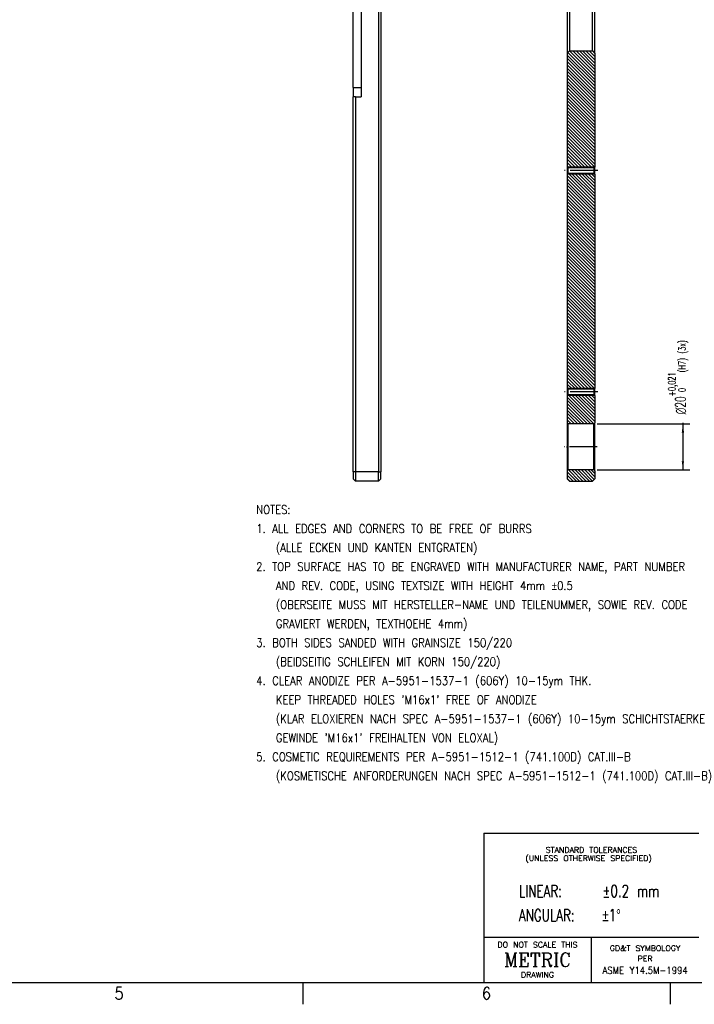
# Model space of a CAD drawing. Header units: inches. Extents: x -429 to 435, y -270 to 288.
# Tile 11 of 17: x 27 to 223, y -270 to 15. Entities that reach past the tile are written whole.
import ezdxf

# ---------------------------------------------------------------- set-up
doc = ezdxf.new("R2010")
doc.units = ezdxf.units.IN
doc.linetypes.add('DOT_CENTER', pattern=[14, 12, -1, 0, -1])
doc.layers.add('1', color=7, linetype='Continuous')
doc.styles.add('CONVERTER_11', font='txt.shx', dxfattribs={"width": 0.9})
doc.styles.add('CONVERTER_13', font='txt.shx', dxfattribs={"width": 0.63})
doc.styles.add('CONVERTER_15', font='txt.shx', dxfattribs={"width": 0.856})
doc.styles.add('CONVERTER_16', font='txt.shx', dxfattribs={"width": 0.72})
doc.styles.add('CONVERTER_17', font='txt.shx', dxfattribs={"width": 1.035})
doc.styles.add('CONVERTER_22', font='complex.shx', dxfattribs={"width": 0.95})
doc.dimstyles.new('ME10_DIM_48', dxfattribs={"dimtxt": 4.5, "dimasz": 3.75, "dimexe": 3, "dimexo": 1.5, "dimgap": 1.5, "dimtad": 0, "dimdec": 3, "dimdsep": 46, "dimtxsty": 'CONVERTER_13', "dimsah": 1, "dimcen": 0.09, "dimclrd": 3, "dimclre": 3, "dimclrt": 3, "dimadec": 0, "dimazin": 0, "dimtol": 1, "dimtp": 0.021, "dimtfac": 0.7, "dimtdec": 0, "dimtix": 1, "dimtmove": 0, "dimatfit": 3, "dimfxl": 1, "dimtolj": 1, "dimtzin": 0, "dimarcsym": 0})
pattern_1 = [(-45, (0, 0), (0.7071068, 0.7071068), [])]

# ---------------------------------------------------------------- blocks, each defined once
blk = doc.blocks.new('E7018-24104__14', base_point=(279, -178.3))
at = {"linetype": 'Continuous'}
h = blk.add_hatch(dxfattribs=at)
h.set_pattern_fill('_USER', color=1, angle=-45, pattern_type=0)
h.set_pattern_definition(pattern_1)
h.paths.add_polyline_path([(290, 8.5), (291, 7.5), (291, -42), (290.7, -42.3), (279.3, -42.3), (279, -42), (279, 7.5), (280, 8.5)])
h = blk.add_hatch(dxfattribs=at)
h.set_pattern_fill('_USER', color=1, angle=-45, pattern_type=0)
h.set_pattern_definition(pattern_1)
h.paths.add_polyline_path([(291, -45), (291, -138.12), (290.7, -138.42), (279.3, -138.42), (279, -138.12), (279, -45), (279.3, -44.7), (290.7, -44.7)])
h = blk.add_hatch(dxfattribs=at)
h.set_pattern_fill('_USER', color=1, angle=-45, pattern_type=0)
h.set_pattern_definition(pattern_1)
h.paths.add_polyline_path([(291, -141.12), (290.7, -140.82), (279.3, -140.82), (279, -141.12), (279, -153.27), (279.2, -153.47), (290.5, -153.47), (291, -152.97)])
h = blk.add_hatch(dxfattribs=at)
h.set_pattern_fill('_USER', color=1, angle=-45, pattern_type=0)
h.set_pattern_definition(pattern_1)
h.paths.add_polyline_path([(291, -173.97), (290.5, -173.47), (279.2, -173.47), (279, -173.67), (279, -177.3), (280, -178.3), (290, -178.3), (291, -177.3)])
at = {"color": 7, "linetype": 'Continuous'}
for p, q in [((279, 109.5), (279, 7.5)), ((280, 108.5), (280, 8.5)), ((290, 8.5), (290, 108.5)), ((291, 7.5), (291, 109.5)), ((280, 8.5), (279, 7.5)), ((279, 7.5), (279, -42)), ((280, 8.5), (290, 8.5)), ((290, 8.5), (291, 7.5)), ((291, 7.5), (291, -42)), ((279, -42), (279, -45)), ((279.3, -42.3), (279, -42)), ((279.3, -42.3), (279.3, -44.7)), ((290.7, -42.3), (279.3, -42.3)), ((290.7, -42.3), (291, -42)), ((290.7, -44.7), (290.7, -42.3)), ((291, -43.5), (291, -42)), ((279.3, -44.7), (279, -45)), ((279, -45), (279, -138.12)), ((290.7, -44.7), (279.3, -44.7)), ((290.7, -44.7), (291, -45)), ((291, -45), (291, -43.5)), ((291, -45), (291, -138.12)), ((279, -138.12), (279, -141.12)), ((279.3, -138.42), (279, -138.12)), ((279.3, -140.82), (279, -141.12)), ((279.3, -138.42), (279.3, -140.82)), ((290.7, -138.42), (279.3, -138.42)), ((290.7, -140.82), (279.3, -140.82)), ((290.7, -138.42), (291, -138.12)), ((290.7, -140.82), (290.7, -138.42)), ((290.7, -140.82), (291, -141.12)), ((291, -139.62), (291, -138.12)), ((291, -141.12), (291, -139.62)), ((279, -141.12), (279, -153.27)), ((291, -141.12), (291, -152.97)), ((279, -153.27), (279, -173.67)), ((279.2, -153.47), (279, -153.27)), ((279.2, -153.47), (279.2, -173.47)), ((290.5, -153.47), (279.2, -153.47)), ((290.5, -153.47), (291, -152.97)), ((290.5, -173.47), (290.5, -153.47)), ((291, -163.47), (291, -152.97)), ((291, -173.97), (291, -163.47)), ((279.2, -173.47), (279, -173.67)), ((279, -173.67), (279, -177.3)), ((290.5, -173.47), (279.2, -173.47)), ((290.5, -173.47), (291, -173.97)), ((291, -173.97), (291, -177.3)), ((280, -178.3), (279, -177.3)), ((280, -178.3), (290, -178.3)), ((290, -178.3), (291, -177.3))]:
    blk.add_line(p, q, dxfattribs=at)
blk = doc.blocks.new('*D78')
at = {"layer": '1', "color": 3, "linetype": 'Continuous'}
for p, q in [((292, -153.47), (332.21, -153.47)), ((329.21, -152.97), (329.21, -153.47)), ((329.21, -153.47), (329.21, -173.47)), ((292, -173.47), (332.21, -173.47))]:
    blk.add_line(p, q, dxfattribs=at)
at = {"layer": '1', "color": 3}
for points in [[(329.7, -157.22), (328.71, -157.22), (329.21, -153.47)], [(328.71, -169.72), (329.7, -169.72), (329.21, -173.47)]]:
    blk.add_solid(points, dxfattribs=at)
at = {"layer": '1', "color": 3, "insert": (331.46, -151.87), "char_height": 4.5, "attachment_point": 7, "rotation": 90, "line_spacing_factor": 0.60024, "style": 'CONVERTER_13'}
blk.add_mtext('\\C3; {\\Fgdt;n}\\C3;\\C3;20\\C3;\\H3.15;\\S+0,021^  0;\\C3;(H7) (3x)', dxfattribs=at)
blk = doc.blocks.new('E7018-24104__26', base_point=(186, -178.3))
at = {"color": 7, "linetype": 'Continuous'}
for p, q in [((197, 291.3), (197, -174.3)), ((198, 291.3), (198, -174.3)), ((186, -7.5), (186, 124.5)), ((189.5, 124.5), (189.5, -7.5)), ((186, -7.5), (186, -11.5)), ((189.5, -7.5), (189.5, -11.5)), ((187, -11.5), (186, -11.5)), ((186, -174.3), (186, -11.5)), ((187, -11.5), (187, -174.3)), ((187, -11.5), (189.5, -11.5)), ((186, -174.3), (186, -177.3)), ((187, -174.3), (187, -178.3)), ((197, -178.3), (197, -174.3)), ((198, -177.3), (198, -174.3)), ((186, -177.3), (187, -178.3)), ((197, -178.3), (187, -178.3)), ((198, -177.3), (197, -178.3))]:
    blk.add_line(p, q, dxfattribs=at)
at = {"color": 1, "linetype": 'Continuous'}
for p, q in [((186, -7.5), (189.5, -7.5)), ((187, -174.3), (186, -174.3)), ((197, -174.3), (187, -174.3)), ((197, -174.3), (198, -174.3))]:
    blk.add_line(p, q, dxfattribs=at)
blk = doc.blocks.new('right1', base_point=(192, 58.5))
blk.add_blockref('E7018-24104__26', (186, -178.3))
blk = doc.blocks.new('NOTES_PH', base_point=(552.41, -83.56))
at = {"layer": '1', "color": 1, "insert": (95.95, -206.26), "char_height": 2.5, "attachment_point": 7, "line_spacing_factor": 1.320528, "style": 'CONVERTER_15'}
blk.add_mtext("NOTES:\\P1. ALL EDGES AND CORNERS TO BE FREE OF BURRS\\P   (ALLE ECKEN UND KANTEN ENTGRATEN)\\P2. TOP SURFACE HAS TO BE ENGRAVED WITH MANUFACTURER NAME, PART NUMBER\\P   AND REV. CODE, USING TEXTSIZE WITH HEIGHT 4mm {\\Fgdt;`}0.5\\P   (OBERSEITE MUSS MIT HERSTELLER-NAME UND TEILENUMMER, SOWIE REV. CODE\\P   GRAVIERT WERDEN, TEXTHOEHE 4mm)\\P3. BOTH SIDES SANDED WITH GRAINSIZE 150/220\\P   (BEIDSEITIG SCHLEIFEN MIT KORN 150/220)\\P4. CLEAR ANODIZE PER A-5951-1537-1 (606Y) 10-15ym THK.\\P   KEEP THREADED HOLES 'M16x1' FREE OF ANODIZE\\P   (KLAR ELOXIEREN NACH SPEC A-5951-1537-1 (606Y) 10-15ym SCHICHTSTAERKE\\P   GEWINDE 'M16x1' FREIHALTEN VON ELOXAL)\\P5. COSMETIC REQUIREMENTS PER A-5951-1512-1 (741.100D) CAT.III-B\\P   (KOSMETISCHE ANFORDERUNGEN NACH SPEC A-5951-1512-1 (741.100D) CAT.III-B)", dxfattribs=at)
blk = doc.blocks.new('Tolerance_Block', base_point=(196.01, -226.74))
at = {"color": 4, "attachment_point": 1}
for s, insert, char_height, line_spacing_factor, style in [('    STANDARD TOLERANCES\\P(UNLESS OTHERWISE SPECIFIED)', (173.87, -224.83), 1.6, 0.90036, 'CONVERTER_17'), ('LINEAR:\\PANGULAR:', (172.01, -235.79), 3.5, 1.20048, 'CONVERTER_16')]:
    blk.add_mtext(s, dxfattribs=dict(at, insert=insert, char_height=char_height, line_spacing_factor=line_spacing_factor, style=style))
at = {"color": 3, "insert": (196.12, -235.79), "char_height": 3.5, "attachment_point": 1, "line_spacing_factor": 1.20048, "style": 'CONVERTER_16'}
blk.add_mtext('±0.2 mm\\P{\\Fgdt;`}1{\\Fgdt;~}', dxfattribs=at)
blk = doc.blocks.new('Drawing_Grid_Zones', base_point=(-419.35, -254.88))
at = {"layer": '1', "color": 4, "linetype": 'Continuous'}
for p, q in [((109.41, -263.97), (109.41, -270.32)), ((215.78, -263.97), (215.78, -270.32))]:
    blk.add_line(p, q, dxfattribs=at)
at = {"layer": '1', "color": 4, "char_height": 3.5, "attachment_point": 5, "line_spacing_factor": 1.080432, "style": 'CONVERTER_11'}
for s, insert in [('5', (56.23, -267.14)), ('6', (162.6, -267.14))]:
    blk.add_mtext(s, dxfattribs=dict(at, insert=insert))
blk = doc.blocks.new('D_Size_Verigy_Frame', base_point=(-419.35, -254.88))
at = {"color": 7, "linetype": 'Continuous'}
for q in [(224.11, -220.77), (161.8, -263.97)]:
    blk.add_line((161.8, -220.77), q, dxfattribs=at)
at = {"color": 4, "linetype": 'Continuous'}
for p, q in [((161.8, -250.87), (224.11, -250.87)), ((192.96, -250.87), (192.96, -263.97))]:
    blk.add_line(p, q, dxfattribs=at)
at = {"layer": '1', "color": 7, "linetype": 'Continuous'}
blk.add_line((-419.4, -263.97), (425.5, -263.97), dxfattribs=at)
blk.add_blockref('Tolerance_Block', (196.01, -226.74))
at = {"layer": '1'}
blk.add_blockref('Drawing_Grid_Zones', (-419.35, -254.88), dxfattribs=at)
at = {"color": 4}
for s, insert, char_height, attachment_point, line_spacing_factor, style in [('DO NOT SCALE THIS', (177.38, -252.27), 1.6, 2, 1.12545, 'CONVERTER_17'), ('GD&T SYMBOLOGY', (208.53, -253.27), 1.6, 2, 1.12545, 'CONVERTER_17'), ('METRIC', (177.38, -257.42), 4, 5, 1.320528, 'CONVERTER_22'), ('PER', (208.53, -256.27), 1.6, 2, 0.90036, 'CONVERTER_17'), ('ASME Y14.5M-1994', (208.53, -261.47), 2, 8, 0.90036, 'CONVERTER_11'), ('DRAWING', (177.38, -262.57), 1.6, 8, 1.12545, 'CONVERTER_17')]:
    blk.add_mtext(s, dxfattribs=dict(at, insert=insert, char_height=char_height, attachment_point=attachment_point, line_spacing_factor=line_spacing_factor, style=style))
blk = doc.blocks.new('A-A__15', base_point=(285, 58.5))
at = {"layer": '1', "color": 1, "linetype": 'Continuous'}
for p, q in [((291, -42), (279, -42)), ((291, -45), (279, -45)), ((291, -138.12), (279, -138.12)), ((291, -141.12), (279, -141.12))]:
    blk.add_line(p, q, dxfattribs=at)
at = {"layer": '1', "color": 7, "linetype": 'Continuous'}
for p, q in [((290.7, -42.3), (279.3, -42.3)), ((290.7, -44.7), (279.3, -44.7)), ((290.7, -138.42), (279.3, -138.42)), ((290.7, -140.82), (279.3, -140.82)), ((290.5, -153.4711), (279.2, -153.4711)), ((290.5, -173.4711), (279.2, -173.4711))]:
    blk.add_line(p, q, dxfattribs=at)
at = {"layer": '1', "color": 1, "linetype": 'DOT_CENTER'}
for p, q in [((292.2, -43.5), (277.8, -43.5)), ((292.2, -139.62), (277.8, -139.62)), ((292, -163.4711), (277.7, -163.4711))]:
    blk.add_line(p, q, dxfattribs=at)
blk.add_blockref('E7018-24104__14', (279, -178.3))
at = {"layer": '1'}
dim = blk.add_linear_dim(base=(329.2086, -153.4711), p1=(290.5, -173.4711), p2=(290.5, -153.4711), angle=90, dimstyle='ME10_DIM_48', override={"dimpost": ' {\\Fgdt;n}<>(H7) (3x)'}, dxfattribs=at)
dim.commit()
dim.dimension.update_dxf_attribs({"geometry": '*D78', "text_midpoint": (329.2086, -129.3414), "text_rotation": 90})
blk = doc.blocks.new('1')
for name, p in [('D_Size_Verigy_Frame', (-419.35, -254.88)), ('NOTES_PH', (552.41, -83.56))]:
    blk.add_blockref(name, p)
at = {"xscale": 0.66666666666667, "yscale": 0.66666666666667, "zscale": 0.66666666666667}
for name, p in [('A-A__15', (190, 39)), ('right1', (128, 39))]:
    blk.add_blockref(name, p, dxfattribs=at)

msp = doc.modelspace()

# ---------------------------------------------------------------- block references
at = {"layer": '1'}
msp.add_blockref('1', (0, 0), dxfattribs=at)

doc.saveas('drawing.dxf')
